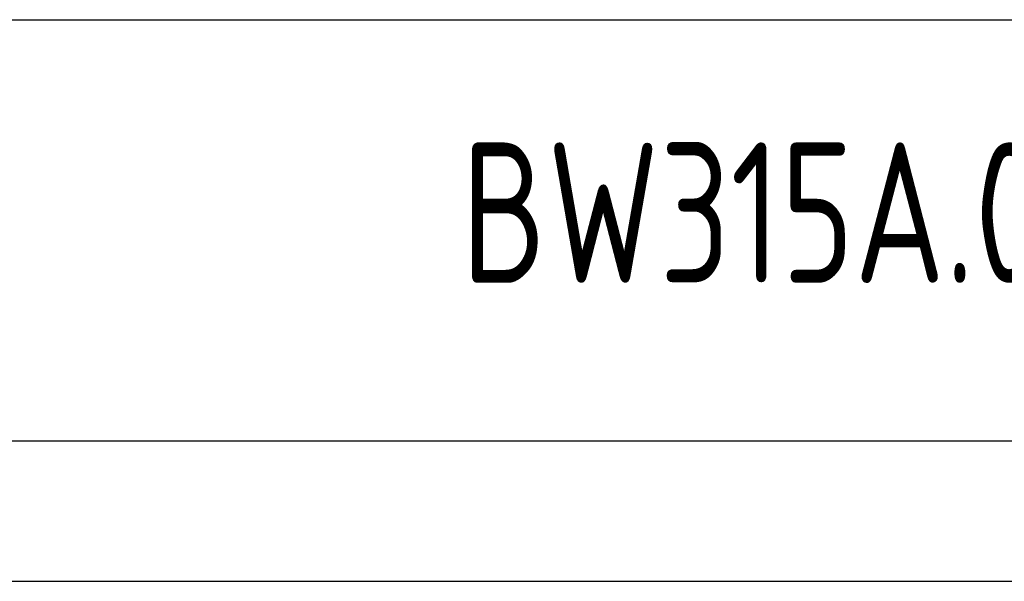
# Model space of a CAD drawing. Header units: millimetres. Extents: x -91 to 1382, y -18 to 1022.
# Tile 4 of 9: x 1164 to 1287, y -18 to 52. Entities that reach past the tile are written whole.
import ezdxf
from ezdxf.enums import TextEntityAlignment as Align

# ---------------------------------------------------------------- set-up
doc = ezdxf.new("R2010")
doc.units = ezdxf.units.MM
doc.header["$LTSCALE"] = 35
for name, color, linetype in [('1轮廓实线层', 7, 'Continuous'), ('2细线层', 4, 'Continuous'), ('6文字层', 3, 'Continuous'), ('图框层', 7, 'Continuous')]:
    doc.layers.add(name, color=color, linetype=linetype)
doc.styles.add('PC_TEXTSTYLE', font='isocp.shx', dxfattribs={"width": 0.8, "bigfont": 'hzfs.shx'})

# ---------------------------------------------------------------- blocks, each defined once
blk = doc.blocks.new('PC_TITLE_BLOCK')
at = {"layer": '1轮廓实线层'}
for p, q in [((-60, 15), (0, 15)), ((-180, 0), (0, 0))]:
    blk.add_line(p, q, dxfattribs=at)
at = {"layer": '6文字层', "style": 'PC_TEXTSTYLE', "flags": 8}
for tag, height, width, p, p2 in [('产品名称或材料标记', 7, 0.600652, (-113.463, 28.635), (-66.422, 28.635)), ('图样名称', 5, 2.004495, (-54.785, 19.978), (-5.268, 19.978)), ('标准化', 3.5, 1.023147, (-133.835, 15.372), (-120.752, 15.372)), ('重量', 3.5, 1.408247, (-88.457, 7.542), (-76.549, 7.542)), ('比例', 3.5, 1.385287, (-73.354, 7.542), (-61.929, 7.542)), ('图样代号', 5, 2.006536, (-54.785, 5.63), (-5.516, 5.63)), ('审核', 3.5, 1.579393, (-163.989, 5.367), (-150.634, 5.367)), ('共几页', 3.5, 0.557144, (-108.073, 0.625), (-101.045, 0.625)), ('工艺', 3.5, 1.621807, (-164.21, 0.371), (-150.891, 0.371)), ('日期', 3.5, 1.560088, (-133.835, 0.371), (-120.752, 0.371))]:
    blk.add_attdef(tag, text='', height=height, dxfattribs=dict(at, width=width)).set_placement(p, p2, align=Align.FIT)
at = {"layer": '6文字层', "style": 'PC_TEXTSTYLE', "width": 9.905045, "flags": 8}
blk.add_attdef('设计', text='', height=3.5, rotation=358.4644, dxfattribs=at).set_placement((-164.229, 15.372), (-150.367, 15), align=Align.FIT)
at = {"layer": '6文字层', "color": 3, "style": 'PC_TEXTSTYLE', "width": 0.56476, "flags": 8}
blk.add_attdef('第几页', text='', height=3.5, dxfattribs=at).set_placement((-78.287, 0.753), (-71.163, 0.753), align=Align.FIT)
at = {"layer": '6文字层', "ltscale": 10, "style": 'PC_TEXTSTYLE', "flags": 1}
blk.add_attdef('图纸张数', (-58.679, -0.492), '', height=2.5, dxfattribs=at)

msp = doc.modelspace()

# ---------------------------------------------------------------- linework, layer by layer
at = {"layer": '2细线层'}
msp.add_line((-87.5, -17.5), (1382.5, -17.5), dxfattribs=at)
at = {"layer": '图框层'}
msp.add_line((0, 0), (1365, 0), dxfattribs=at)

# ---------------------------------------------------------------- block references
ref = msp.add_blockref('PC_TITLE_BLOCK', (1365, 0), dxfattribs=dict(at, xscale=3.5, yscale=3.5, zscale=3.5))
ref.add_attrib('图样代号', 'BW315A.00', dxfattribs={"layer": '6文字层', "height": 17.5, "style": 'PC_TEXTSTYLE', "width": 0.8}).set_placement((1259.47, 19.71), align=Align.CENTER)

doc.saveas('drawing.dxf')
